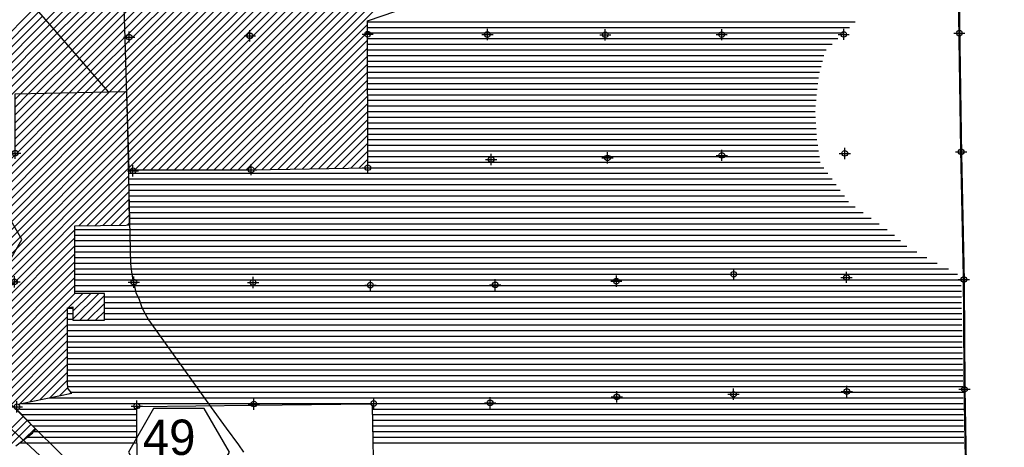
# Model space of a CAD drawing. Extents: x 136693 to 413893, y 707796 to 905796.
# Tile 34 of 70: x 242246 to 286107, y 735296 to 754341. Entities that reach past the tile are written whole.
import ezdxf
from ezdxf.enums import TextEntityAlignment as Align

# ---------------------------------------------------------------- set-up
doc = ezdxf.new("R2010")
doc.units = 0
doc.header["$LTSCALE"] = 2000
doc.header["$PDMODE"] = 34
doc.header["$PDSIZE"] = 250
doc.linetypes.add('PHANTOM', pattern=[0])
doc.layers.get('0').update_dxf_attribs({"linetype": 'CONTINUOUS'})
for name, color, linetype in [('1990WSHEDS', 3, 'CONTINUOUS'), ('1992WSHEDFILL', 8, 'CONTINUOUS'), ('COUNTY', 15, 'PHANTOM'), ('HEX', 2, 'CONTINUOUS'), ('IMPERIALFILL', 11, 'CONTINUOUS'), ('MAJROADS', 9, 'CONTINUOUS'), ('RR', 13, 'CONTINUOUS'), ('SEC', 2, 'CONTINUOUS'), ('WSHEDS', 3, 'CONTINUOUS')]:
    doc.layers.add(name, color=color, linetype=linetype)

# ---------------------------------------------------------------- blocks, each defined once
blk = doc.blocks.new('*X')
at = {"color": 0}
for p, q in [((243428.5709242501, 754313.2203315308), (268054.9870235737, 778939.6364308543)), ((243592.6409608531, 754123.7369775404), (268053.9081794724, 778585.0041961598)), ((243756.710997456, 753934.2536235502), (268052.8293353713, 778230.3719614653)), ((243920.7810340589, 753744.7702695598), (268051.75049127, 777875.7397267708)), ((244084.8510706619, 753555.2869155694), (268050.6716471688, 777521.1074920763)), ((244248.9211072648, 753365.8035615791), (268078.8457744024, 777195.7282287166)), ((244412.9911438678, 753176.3202075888), (268178.0866134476, 776941.4156771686)), ((244577.0611804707, 752986.8368535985), (268277.3274524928, 776687.1031256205)), ((244741.1312170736, 752797.3534996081), (268376.568291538, 776432.7905740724)), ((244905.2012536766, 752607.8701456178), (268475.8091305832, 776178.4780225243)), ((245069.2712902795, 752418.3867916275), (268575.0499696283, 775924.1654709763)), ((245233.3413268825, 752228.9034376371), (268674.2908086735, 775669.8529194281)), ((245397.4113634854, 752039.4200836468), (268773.5316477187, 775415.54036788)), ((245561.4814000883, 751849.9367296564), (268872.7724867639, 775161.227816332)), ((245725.5514366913, 751660.4533756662), (268972.0133258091, 774906.9152647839)), ((245889.6214732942, 751470.9700216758), (269071.2541648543, 774652.6027132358)), ((246053.6915098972, 751281.4866676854), (269170.4950038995, 774398.2901616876)), ((246250.3153989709, 751124.5571661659), (269269.7358429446, 774143.9776101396)), ((246611.5040273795, 751132.1924039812), (269327.2727770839, 773847.9611536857)), ((246972.6926557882, 751139.8276417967), (269371.8305860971, 773538.9655721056)), ((247008.2912291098, 750821.872824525), (269416.3883951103, 773229.9699905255)), ((247018.4990179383, 750478.5272227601), (269460.9462041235, 772920.9744089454)), ((247029.2576049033, 750135.7324191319), (269505.5040131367, 772611.9788273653)), ((247040.0161918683, 749792.9376155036), (269550.0618221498, 772302.9832457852)), ((247050.7747788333, 749450.1428118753), (269594.6196311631, 771993.9876642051)), ((247061.5333657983, 749107.3480082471), (269639.1774401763, 771684.992082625)), ((247072.2919527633, 748764.5532046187), (269683.7352491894, 771375.996501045)), ((247083.0505397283, 748421.7584009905), (265906.2958679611, 767245.0037292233)), ((247093.8091266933, 748078.9635973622), (265850.3413568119, 766835.4958274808)), ((247104.5677136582, 747736.1687937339), (265794.3868456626, 766425.9879257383)), ((247374.6331643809, 747652.6808538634), (265738.4323345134, 766016.4800239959)), ((247728.6501823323, 747653.1444812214), (265682.4778233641, 765606.9721222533)), ((248082.6672002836, 747653.6081085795), (265626.5233122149, 765197.4642205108)), ((248436.6842182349, 747654.0717359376), (265570.5688010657, 764787.9563187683)), ((248790.7012361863, 747654.5353632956), (265514.6142899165, 764378.4484170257)), ((249144.7182541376, 747654.9989906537), (265458.6597787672, 763968.9405152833)), ((249498.735272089, 747655.4626180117), (265402.705267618, 763559.4326135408)), ((249852.7522900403, 747655.9262453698), (265346.7507564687, 763149.9247117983)), ((250206.7693079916, 747656.3898727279), (261396.226736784, 758845.8473015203)), ((250560.786325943, 747656.853500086), (261109.2981058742, 758205.3652800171)), ((250914.8033438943, 747657.3171274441), (260822.3694749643, 757564.883258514)), ((236277.8531357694, 748223.1627148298), (242936.3608144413, 754881.6703935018)), ((236634.5854809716, 748226.3416694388), (243100.4308510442, 754692.1870395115)), ((236996.2449795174, 748234.4477773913), (243264.5008876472, 754502.7036855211)), ((237358.6940973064, 748243.3435045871), (243428.5709242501, 754313.2203315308)), ((237721.1432150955, 748252.2392317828), (243592.6409608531, 754123.7369775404)), ((251268.8203618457, 747657.780754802), (257744.4917311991, 754133.4521241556)), ((257744.3085908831, 754250), (279464.7404994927, 754250)), ((257744.7014344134, 754000), (279207.3875582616, 754000)), ((238083.5923328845, 748261.1349589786), (243756.710997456, 753934.2536235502)), ((238446.0414506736, 748270.0306861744), (243920.7810340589, 753744.7702695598)), ((238808.4905684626, 748278.9264133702), (244084.8510706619, 753555.2869155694)), ((251622.837379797, 747658.2443821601), (257745.0464242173, 753780.4534265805)), ((257745.0942779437, 753750), (278950.0346170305, 753750)), ((239170.9396862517, 748287.822140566), (244248.9211072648, 753365.8035615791)), ((242277.2404864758, 751040.5695501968), (244412.9911438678, 753176.3202075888)), ((251976.8543977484, 747658.7080095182), (257745.6011172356, 753427.4547290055)), ((257745.4871214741, 753500), (278692.6816757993, 753500)), ((257745.8799650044, 753250), (278435.3287345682, 753250)), ((242638.4291148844, 751048.2047880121), (244577.0611804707, 752986.8368535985)), ((242999.6177432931, 751055.8400258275), (244741.1312170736, 752797.3534996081)), ((252330.8714156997, 747659.1716368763), (257746.1558102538, 753074.4560314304)), ((252686.8822119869, 747661.6290425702), (257746.710503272, 752721.4573338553)), ((257746.2728085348, 753000), (278177.9757933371, 753000)), ((257746.6656520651, 752750), (278067.32528475, 752750)), ((243360.8063717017, 751063.4752636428), (244905.2012536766, 752607.8701456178)), ((243721.9950001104, 751071.1105014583), (245069.2712902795, 752418.3867916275)), ((244083.183628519, 751078.7457392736), (245233.3413268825, 752228.9034376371)), ((253046.5893694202, 747667.7828094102), (257747.2651962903, 752368.4586362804)), ((257747.0584955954, 752500), (278004.82528475, 752500)), ((257747.4513391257, 752250), (277942.32528475, 752250)), ((244444.3722569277, 751086.380977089), (245397.4113634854, 752039.4200836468)), ((244805.5608853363, 751094.0162149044), (245561.4814000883, 751849.9367296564)), ((253406.2965268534, 747673.9365762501), (257747.8198893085, 752015.4599387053)), ((257747.8441826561, 752000), (277879.82528475, 752000)), ((245166.7495137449, 751101.6514527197), (245725.5514366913, 751660.4533756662)), ((245527.9381421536, 751109.2866905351), (245889.6214732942, 751470.9700216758)), ((253766.0036842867, 747680.0903430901), (257748.3745823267, 751662.4612411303)), ((257748.2370261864, 751750), (277828.7287656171, 751750)), ((257748.6298697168, 751500), (277801.7017385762, 751500)), ((227489.1032742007, 732716.8984319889), (245889.1267705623, 751116.9219283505)), ((227775.1074096, 732649.349176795), (246250.3153989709, 751124.5571661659)), ((228140.0496797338, 732660.7380563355), (246611.5040273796, 751132.1924039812)), ((228665.0025949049, 732832.1375809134), (246972.6926557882, 751139.8276417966)), ((228711.8986167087, 734293.2471650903), (245527.9381421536, 751109.2866905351)), ((228865.1491580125, 735153.6044875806), (244805.5608853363, 751094.0162149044)), ((228924.6769463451, 734859.5788853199), (245166.749513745, 751101.6514527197)), ((242042.577976, 748684.5866961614), (244444.3722569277, 751086.380977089)), ((242042.577976, 749038.1400867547), (244083.183628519, 751078.7457392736)), ((242042.577976, 749391.693477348), (243721.9950001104, 751071.1105014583)), ((242042.577976, 749745.2468679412), (243360.8063717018, 751063.4752636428)), ((242042.577976, 750098.8002585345), (242999.6177432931, 751055.8400258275)), ((242042.577976, 750452.3536491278), (242638.4291148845, 751048.2047880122)), ((242042.577976, 750805.907039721), (242277.2404864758, 751040.5695501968)), ((245889.1267705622, 751116.9219283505), (246053.6915098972, 751281.4866676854)), ((254125.7108417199, 747686.2441099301), (257748.929275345, 751309.4625435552)), ((254485.4179991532, 747692.3978767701), (257749.4839683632, 750956.4638459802)), ((257749.0227132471, 751250), (277774.6747115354, 751250)), ((257749.4155567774, 751000), (277747.6476844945, 751000)), ((228889.0635241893, 732702.6451196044), (247008.2912291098, 750821.872824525)), ((229263.4303526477, 732723.4585574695), (247018.4990179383, 750478.5272227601)), ((254845.1251565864, 747698.5516436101), (257750.0386613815, 750603.4651484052)), ((257749.8084003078, 750750), (277720.6206574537, 750750)), ((257750.2012438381, 750500), (277693.5936304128, 750500)), ((229845.582280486, 732952.0570947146), (247029.2576049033, 750135.7324191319)), ((255204.8323140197, 747704.7054104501), (257750.5933543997, 750250.4664508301)), ((257750.5940873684, 750250), (277685.8045700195, 750250)), ((230055.754865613, 732808.6762892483), (247040.0161918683, 749792.9376155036)), ((255564.5394714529, 747710.85917729), (257751.1480474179, 749897.467753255)), ((257750.9869308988, 750000), (277700.0902844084, 750000)), ((257751.3797744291, 749750), (277714.3759987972, 749750)), ((230352.3978055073, 732751.7658385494), (247050.7747788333, 749450.1428118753)), ((255924.2466288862, 747717.01294413), (257751.7027404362, 749544.4690556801)), ((256283.9537863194, 747723.16671097), (257752.2574334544, 749191.470358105)), ((257751.7726179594, 749500), (277728.6617131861, 749500)), ((257752.1654614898, 749250), (277742.947427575, 749250)), ((230731.6335119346, 732777.4481543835), (247061.5333657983, 749107.3480082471)), ((230973.0210633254, 732665.2823151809), (247072.2919527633, 748764.5532046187)), ((256643.6609437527, 747729.32047781), (257752.8121264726, 748838.47166053)), ((257752.5583050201, 749000), (277757.2331419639, 749000)), ((257752.9511485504, 748750), (277793.9151867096, 748750)), ((231765.6080637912, 733104.3159250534), (247083.0505397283, 748421.7584009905)), ((257003.3681011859, 747735.47424465), (257753.3668194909, 748485.4729629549)), ((257753.3439920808, 748500), (277832.3767251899, 748500)), ((232177.0770352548, 733162.2315059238), (247093.8091266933, 748078.9635973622)), ((257363.0752586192, 747741.62801149), (257753.9215125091, 748132.4742653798)), ((257753.7368356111, 748250), (277870.8382636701, 748250)), ((257754.1296791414, 748000), (277909.2998021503, 748000)), ((232819.7050069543, 733451.3060870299), (247104.5677136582, 747736.1687937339)), ((247109.2243490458, 747500), (278248.6588817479, 747500)), ((257722.7824160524, 747747.78177833), (257754.4762055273, 747779.4755678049)), ((257754.5225226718, 747750), (278065.3255484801, 747750)), ((244878.2345171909, 745156.2822066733), (247110.7035081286, 747388.751197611)), ((245236.9562040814, 745161.4505029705), (247115.3426562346, 747039.8369551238)), ((247112.5483378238, 747250), (278431.9922150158, 747250)), ((247115.8723266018, 747000), (278615.3255482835, 747000)), ((245595.6778909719, 745166.6187992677), (247119.9818043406, 746690.9227126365)), ((247119.1963153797, 746750), (278798.6588815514, 746750)), ((245954.3995778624, 745171.787095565), (247124.6209524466, 746342.0084701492)), ((247122.5203041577, 746500), (278981.9922148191, 746500)), ((247125.8442929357, 746250), (279165.325548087, 746250)), ((246313.1212647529, 745176.9553918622), (247129.2601005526, 745993.094227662)), ((246671.8429516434, 745182.1236881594), (247133.8992486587, 745644.1799851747)), ((247129.1682817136, 746000), (279467.7686246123, 746000)), ((247132.4922704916, 745750), (279823.8292306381, 745750)), ((247038.0200563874, 745194.7474023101), (247138.5383967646, 745295.2657426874)), ((247135.8162592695, 745500), (280179.889836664, 745500)), ((247139.1402480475, 745250), (280535.9504426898, 745250)), ((233854.6317331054, 734132.6794225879), (244699.509138, 744977.5568274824)), ((244699.509138, 745000), (280892.0110487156, 745000)), ((234128.5573237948, 734053.051622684), (244699.509138, 744624.0034368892)), ((244699.509138, 744750), (281211.3497999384, 744750)), ((244699.509138, 744500), (281488.7498677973, 744500)), ((234335.2092189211, 733906.1501272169), (244699.509138, 744270.4500462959)), ((234783.9983658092, 734001.3858835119), (244699.509138, 743916.8966557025)), ((244699.509138, 744250), (281766.1499356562, 744250)), ((244699.509138, 744000), (282207.7828523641, 744000)), ((235651.1997782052, 734515.0339053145), (244699.509138, 743563.3432651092)), ((244699.509138, 743750), (282653.7308204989, 743750)), ((244699.509138, 743500), (283112.0221738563, 743500)), ((236280.1122520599, 734790.392988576), (244699.509138, 743209.789874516)), ((244699.509138, 743250), (283614.1965831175, 743250)), ((236988.4056952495, 735145.1330411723), (244699.509138, 742856.2364839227)), ((244699.509138, 743000), (284022.6643837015, 743000)), ((244699.509138, 742750), (284185.3317295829, 742750)), ((237738.0866103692, 735541.2605656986), (244699.509138, 742502.6830933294)), ((238405.2670362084, 735854.8876009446), (244704.0866492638, 742153.707214)), ((244422.9880733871, 741519.05524753), (245057.6400398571, 742153.707214)), ((244619.509138, 741362.0229215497), (245411.1934304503, 742153.707214)), ((244619.509138, 741008.4695309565), (245764.7468210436, 742153.707214)), ((244699.509138, 742500), (284189.5849997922, 742500)), ((244699.509138, 742250), (284193.8382700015, 742250)), ((244918.3002116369, 740953.707214), (246019.509138, 742054.9161403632)), ((245271.8536022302, 740953.707214), (246019.509138, 741701.3627497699)), ((246019.509138, 742000), (284198.0915402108, 742000)), ((246019.509138, 741750), (284202.3448104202, 741750)), ((238833.9444503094, 735930.0116244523), (244373.3072, 741469.374374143)), ((244373.3072, 741500), (244619.509138, 741500)), ((245625.4069928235, 740953.707214), (246019.509138, 741347.8093591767)), ((246019.509138, 741500), (284206.5980806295, 741500)), ((239223.2150925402, 735965.7288760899), (244373.3072, 741115.8209835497)), ((244373.3072, 741250), (244619.509138, 741250)), ((244373.3072, 741000), (244619.509138, 741000)), ((245978.9603834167, 740953.707214), (246019.509138, 740994.2559685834)), ((246019.509138, 741250), (284210.8513508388, 741250)), ((246019.509138, 741000), (284215.1046210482, 741000)), ((239616.0786605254, 736005.0390534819), (244373.3072, 740762.2675929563)), ((239892.9876102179, 735928.3946125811), (244373.3072, 740408.714202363)), ((244373.3072, 740750), (284219.3578912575, 740750)), ((244373.3072, 740500), (284223.6111614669, 740500)), ((240098.0502134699, 735779.9038252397), (244373.3072, 740055.1608117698)), ((244373.3072, 740250), (284227.8644316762, 740250)), ((244373.3072, 740000), (284232.1177018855, 740000)), ((240263.6233800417, 735591.9236012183), (244373.3072, 739701.6074211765)), ((244373.3072, 739750), (284236.3709720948, 739750)), ((242254.1256301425, 737228.8724607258), (244373.3072, 739348.0540305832)), ((244373.3072, 739500), (284240.6242423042, 739500)), ((244373.3072, 739250), (284244.8775125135, 739250)), ((242700.2965204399, 737321.48996043), (244373.3072, 738994.50063999)), ((243146.4674107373, 737414.1074601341), (244373.3072, 738640.9472493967)), ((244373.3072, 739000), (284249.1307827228, 739000)), ((244373.3072, 738750), (284253.3840529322, 738750)), ((243592.6383010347, 737506.7249598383), (244373.3072, 738287.3938588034)), ((244373.3072, 738500), (284257.6373231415, 738500)), ((244373.3072, 738250), (284261.8905933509, 738250)), ((244038.8091913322, 737599.3424595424), (244393.543983, 737954.0772512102)), ((244393.543983, 738000), (284266.1438635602, 738000)), ((244531.0689242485, 737750), (284270.3971337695, 737750)), ((243560.2418173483, 737500), (284274.6504039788, 737500)), ((244484.9800816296, 737691.9599592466), (244537.229271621, 737744.209149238)), ((242237.280534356, 737000), (247449.2521281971, 737000)), ((242355.9043764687, 737250), (284278.9036741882, 737250)), ((257965.4161375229, 737000), (284283.1569443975, 737000)), ((240835.4086647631, 735103.04871416), (242412.5587816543, 736680.198831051)), ((241189.4135990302, 735103.5002578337), (242587.2401314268, 736501.3267902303)), ((242344.3929444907, 736750), (247450.1128546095, 736750)), ((242588.5358370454, 736500), (247451.0273386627, 736500)), ((257969.3925178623, 736750), (284287.4102146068, 736750)), ((257973.3688982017, 736500), (284291.6634848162, 736500)), ((241606.0553192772, 735166.5885874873), (242761.9214811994, 736322.4547494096)), ((242432.6153010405, 735639.5951786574), (242932.1336193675, 736139.1134969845)), ((242832.6787296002, 736250), (247451.9418227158, 736250)), ((242881.9406187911, 736000), (247452.856306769, 736000)), ((257977.3452785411, 736250), (284295.9167550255, 736250)), ((257981.3216588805, 736000), (284300.1700252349, 736000)), ((242573.6502376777, 735750), (247453.7707908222, 735750)), ((257985.29803922, 735750), (284304.4232954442, 735750)), ((242254.2915925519, 735500), (247454.6852748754, 735500)), ((257989.2744195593, 735500), (284308.6765656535, 735500))]:
    blk.add_line(p, q, dxfattribs=at)

msp = doc.modelspace()

# ---------------------------------------------------------------- linework, layer by layer
at = {"layer": '1990WSHEDS', "color": 0}
msp.add_lwpolyline([(258000.1460480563, 734816.4871372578), (257963.4298249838, 737124.8819501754, 0.4136209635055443), (257862.0544666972, 737223.2819659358), (252636.5978997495, 737150.7453711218, -0.0008336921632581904), (252636.2644479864, 737150.741298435), (247548.1551420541, 737097.0814847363, 0.4121976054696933), (247449.2103644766, 736996.7212541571), (247460.2990606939, 733965.3132809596, -0.2837801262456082)], format="xyb", dxfattribs=at)
at = {"layer": 'COUNTY', "color": 0, "const_width": 100}
msp.add_lwpolyline([(284041.5915101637, 759049.6829779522), (284105.0992373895, 753743.8626267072), (284169.0625085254, 749516.1982358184), (284185.071325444, 748458.0924819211), (284304.7232694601, 742770.0514264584), (284322.4886508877, 740043.2316970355), (284336.593807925, 737878.2221444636), (284432.6302944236, 732466.7222925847)], dxfattribs=at)
at = {"layer": 'HEX', "color": 0}
for points in [[(238960.7382451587, 746495.5849233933), (237835.7382451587, 744547.0277648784), (238960.7382451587, 742598.4706063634), (241210.7382451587, 742598.4706063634), (242335.7382451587, 744547.0277648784), (241210.7382451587, 746495.5849233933)], [(248212.8753895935, 737029.8744881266), (247087.8753895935, 735081.3173296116), (248212.8753895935, 733132.7601710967), (250462.8753895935, 733132.7601710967), (251587.8753895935, 735081.3173296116), (250462.8753895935, 737029.8744881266)]]:
    msp.add_lwpolyline(points, close=True, dxfattribs=at)
at = {"layer": 'MAJROADS', "color": 0}
for points in [[(242076.5126513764, 774777.4985710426), (243438.1628457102, 769563.4085203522), (245392.2714700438, 763377.0819572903), (246702.6494044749, 759036.7835435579), (246737.5418148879, 758804.8350275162), (246773.3410169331, 758620.8727860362), (246931.9674409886, 753505.5120624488), (247047.3298641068, 749449.2258897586), (247103.6720109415, 746657.4174922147), (247183.0492380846, 743468.0546831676), (247228.5969640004, 743107.16839672), (247284.9270080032, 742739.5324383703), (247364.6352714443, 742454.3696853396), (247422.9025521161, 742189.249859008), (247560.967230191, 741874.6186994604), (247693.9688170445, 741522.9896724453), (247822.3640576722, 741274.0004308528), (247986.8503741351, 740971.961823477), (250771.3830496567, 737063.7961785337), (251450.0374253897, 736143.2708717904), (251996.9200499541, 735408.5213897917), (252211.1204394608, 735081.5416357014)], [(235464.1195604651, 745454.7223847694), (238107.1876031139, 740988.4628732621), (238401.2678256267, 740616.3341745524), (238797.6993089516, 740233.5434619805), (244368.6418776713, 734710.4305177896), (244590.9933443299, 734468.3936879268), (244723.1739243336, 734188.7852905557), (244806.7120941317, 733990.8290916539), (244858.7655343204, 733743.2824731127), (244840.4024899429, 733464.3369097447), (244911.8166891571, 726735.9640682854), (241550.7240395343, 721263.8123112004), (241547.1999627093, 721257.9370896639)]]:
    msp.add_lwpolyline(points, dxfattribs=at)
at = {"layer": 'RR', "color": 0}
msp.add_lwpolyline([(221047.308556, 791578.963067), (235131.768025, 769363.674909), (235543.314525, 768715.461875), (235739.07048, 768363.364147), (235866.795818, 767955.315065), (235898.547222, 767575.3258), (235964.278876, 764079.571096), (236154.363481, 761345.627192), (236661.936508, 758746.222358), (236718.402213, 758393.747348), (236803.146196, 754111.328167), (236919.830816, 742505.810192), (236968.349208, 742093.235247), (237076.907, 741728.79819), (237181.566803, 741264.204666), (237326.136128, 740939.867382), (237530.917808, 740503.424556), (237723.594752, 740147.090473), (238000.438412, 739754.79242), (238269.200718, 739426.583092), (243341.949519, 734752.944701)], dxfattribs=at)
at = {"layer": 'SEC', "color": 0}
for p in [(284105.0992373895, 753743.8626267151), (247123.5678174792, 753569.256419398), (252501.3350719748, 753623.5968435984), (257745.1800401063, 753695.4221752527), (263080.7013578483, 753682.984747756), (268332.4639680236, 753671.0055489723), (273517.3112578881, 753676.1446746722), (278953.480493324, 753688.28498499), (242042.5779758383, 748395.6089732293), (263251.2500466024, 748111.9309456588), (268428.0880486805, 748184.1228602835), (273521.3964575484, 748298.6523574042), (278999.8574526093, 748385.9463901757), (284185.071325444, 748458.092481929), (247292.0086541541, 747612.9125624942), (252560.8437659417, 747659.4728132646), (257754.5251552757, 747748.3248236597), (274053.6197435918, 743002.0319068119), (279078.5465002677, 742865.6518642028), (284304.7232694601, 742770.0514264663), (242011.5201452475, 742664.8794744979), (247331.8884804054, 742654.0304915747), (252642.2363630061, 742633.3546619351), (257868.3214864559, 742521.0024826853), (263430.1287832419, 742532.4554499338), (268825.2434765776, 742695.5905482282), (268847.317635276, 737544.1550956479), (274041.136493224, 737658.1347183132), (279092.6113711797, 737781.2692005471), (284336.593807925, 737878.2221444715), (242123.8008498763, 737100.9432606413), (247460.8327526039, 737133.4610283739), (252679.6417542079, 737222.1755701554), (258015.3463634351, 737243.2416256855), (263200.3311219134, 737273.5083636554)]:
    msp.add_point(p, dxfattribs=at)
at = {"layer": 'WSHEDS', "color": 0}
for points in [[(242285.228544, 755633.658563), (246190.665616, 751123.296217)], [(242042.577976, 748395.608973), (242042.577976, 751035.608973), (246190.6656159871, 751123.2962176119)], [(246190.6656159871, 751123.2962176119), (246999.232509, 751140.388673)], [(246999.232509, 751140.388673), (247013.778238, 750628.942778), (247107.198968, 747652.3306169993)], [(242208.341552, 737184.737144), (242252.045601, 737228.440682), (244573.3072, 737710.295169), (244472.211271, 737805.327381), (244419.766413, 737883.993749), (244393.543983, 737936.437995), (244393.543983, 738006.363655), (244373.3072, 738110.295169), (244373.3072, 741510.295169), (244619.509138, 741553.707214), (244619.509138, 740953.707214), (246019.509138, 740953.707214), (246019.509138, 742153.707214), (244699.509138, 742153.707214), (244699.509138, 745153.707214), (246990.783417, 745186.718835), (247139.645227, 745212.020107), (247107.198968, 747652.330617)]]:
    msp.add_lwpolyline(points, dxfattribs=at)
for points in [[(247107.198968, 747652.330617), (252560.843766, 747659.472813), (257754.525155, 747748.324824), (257744.247722, 754288.736086), (259604.27658, 754923.699827, 0.20809)], [(242068.197106, 735354.321709), (242826.038459, 735947.574283, 0.023761), (242833.231819, 735953.778357), (242909.501642, 736026.153709, 0.41842), (242912.21098, 736168.559732), (242170.411853, 736928.154983)], [(258000.146048, 734816.487137), (257963.429825, 737124.88195, 0.413621), (257862.054467, 737223.281966), (252636.5979, 737150.745371, -0.000834), (252636.264448, 737150.741298), (247548.155142, 737097.081485, 0.412198), (247449.210364, 736996.721254), (247460.299061, 733965.313281, -0.28378)]]:
    msp.add_lwpolyline(points, format="xyb", dxfattribs=at)

# ---------------------------------------------------------------- block references
at = {"layer": '1992WSHEDFILL', "color": 0}
msp.add_blockref('*X', (0, 0), dxfattribs=at)
msp.add_blockref('*X', (0, 0), dxfattribs=at)
msp.add_blockref('*X', (0, 0), dxfattribs=at)
msp.add_blockref('*X', (0, 0), dxfattribs=at)
msp.add_blockref('*X', (0, 0), dxfattribs=at)
msp.add_blockref('*X', (0, 0), dxfattribs=at)
msp.add_blockref('*X', (0, 0), dxfattribs=at)
msp.add_blockref('*X', (0, 0), dxfattribs=at)
msp.add_blockref('*X', (0, 0), dxfattribs=at)
msp.add_blockref('*X', (0, 0), dxfattribs=at)
at = {"layer": 'IMPERIALFILL', "color": 0}
msp.add_blockref('*X', (0, 0), dxfattribs=at)

# ---------------------------------------------------------------- texts
at = {"layer": 'HEX', "color": 0}
msp.add_text('49', height=1575, dxfattribs=at).set_placement((248903.4456675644, 734955.8698344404), align=Align.CENTER)

doc.saveas('drawing.dxf')
